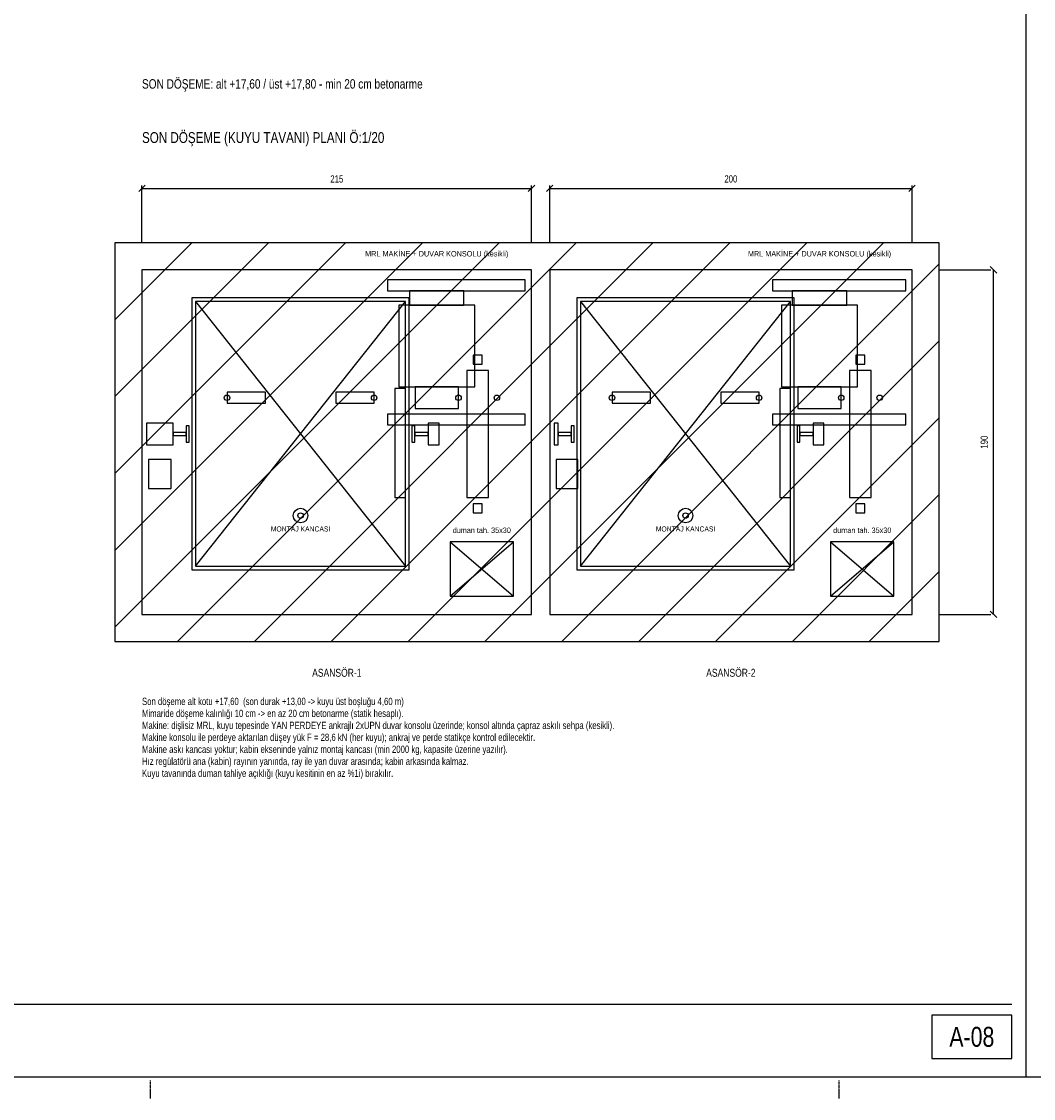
# Model space of a CAD drawing. Header units: centimetres. Extents: x 0 to 12476, y -30 to 2970.
# Tile 10 of 26: x 6572 to 7968, y -30 to 1455. Entities that reach past the tile are written whole.
import ezdxf
from ezdxf.enums import TextEntityAlignment as Align

# ---------------------------------------------------------------- set-up
doc = ezdxf.new("R2010")
doc.units = ezdxf.units.CM
doc.linetypes.add('CENTER', pattern=[5.08, 3.175, -0.635, 0.635, -0.635])
doc.linetypes.add('DASHED', pattern=[1.524, 1.27, -0.254])
for name, color, linetype in [('ASN-ANTET', 4, 'Continuous'), ('ASN-BASLIK', 5, 'Continuous'), ('ASN-CERCEVE', 7, 'Continuous'), ('ASN-DUVAR', 7, 'Continuous'), ('ASN-EKSEN', 8, 'CENTER'), ('ASN-HALAT', 6, 'Continuous'), ('ASN-KA', 30, 'Continuous'), ('ASN-KABIN', 5, 'Continuous'), ('ASN-MOTOR', 6, 'Continuous'), ('ASN-MOTOR-GIZLI', 6, 'DASHED'), ('ASN-OLCU', 3, 'Continuous'), ('ASN-RAY', 1, 'Continuous'), ('ASN-SIVA', 8, 'Continuous'), ('ASN-TARAMA', 8, 'Continuous'), ('ASN-UYARI', 1, 'Continuous'), ('ASN-YAZI', 4, 'Continuous')]:
    doc.layers.add(name, color=color, linetype=linetype)

msp = doc.modelspace()

# ---------------------------------------------------------------- linework, layer by layer
at = {"layer": 'ASN-ANTET'}
msp.add_line((5185.7, 100), (7938.2, 100), dxfattribs=at)
msp.add_lwpolyline([(7828.2, 25), (7938.2, 25), (7938.2, 85), (7828.2, 85)], close=True, dxfattribs=at)
at = {"layer": 'ASN-CERCEVE'}
msp.add_line((7958.2, 0), (7958.2, 2970), dxfattribs=at)
for points in [[(0, 0), (12475.8, 0), (12475.8, 2970), (0, 2970)], [(100, 0), (12450.8, 0), (12450.8, 2970), (100, 2970)]]:
    msp.add_lwpolyline(points, close=True, dxfattribs=at)
at = {"layer": 'ASN-DUVAR'}
msp.add_lwpolyline([(6700.7, 600), (7838.2, 600), (7838.2, 1150), (6700.7, 1150)], close=True, dxfattribs=at)
at = {"layer": 'ASN-EKSEN'}
for p, q in [((6750, -30), (6750, -5)), ((7700, -30), (7700, -5))]:
    msp.add_line(p, q, dxfattribs=at)
at = {"layer": 'ASN-HALAT'}
for centre in [(6855.5, 936.2), (7058.5, 936.2), (7174.9, 936.2), (7227.9, 936.2), (7386.7, 936.2), (7589.7, 936.2), (7703, 936.2), (7756, 936.2)]:
    msp.add_circle(centre, 3.75, dxfattribs=at)
at = {"layer": 'ASN-KA'}
for points in [[(7186.4, 798.8), (7216.4, 798.8), (7216.4, 973.8), (7186.4, 973.8)], [(7714.5, 798.8), (7744.5, 798.8), (7744.5, 973.8), (7714.5, 973.8)]]:
    msp.add_lwpolyline(points, close=True, dxfattribs=at)
at = {"layer": 'ASN-KABIN'}
for p, q in [((6812, 703.8), (7102, 1068.8)), ((6812, 1068.8), (7102, 703.8)), ((7343.2, 703.8), (7633.2, 1068.8)), ((7343.2, 1068.8), (7633.2, 703.8))]:
    msp.add_line(p, q, dxfattribs=at)
for points in [[(6807, 698.8), (7107, 698.8), (7107, 1073.8), (6807, 1073.8)], [(7338.2, 698.8), (7638.2, 698.8), (7638.2, 1073.8), (7338.2, 1073.8)], [(6812, 703.8), (7102, 703.8), (7102, 1068.8), (6812, 1068.8)], [(7343.2, 703.8), (7633.2, 703.8), (7633.2, 1068.8), (7343.2, 1068.8)], [(7087, 798.8), (7102, 798.8), (7102, 948.8), (7087, 948.8)], [(7618.2, 798.8), (7633.2, 798.8), (7633.2, 948.8), (7618.2, 948.8)]]:
    msp.add_lwpolyline(points, close=True, dxfattribs=at)
at = {"layer": 'ASN-MOTOR'}
for p, q in [((7163.2, 662.5), (7250.7, 737.5)), ((7163.2, 737.5), (7250.7, 662.5)), ((7688.2, 662.5), (7775.7, 737.5)), ((7688.2, 737.5), (7775.7, 662.5))]:
    msp.add_line(p, q, dxfattribs=at)
for points in [[(7163.2, 662.5), (7250.7, 662.5), (7250.7, 737.5), (7163.2, 737.5)], [(7688.2, 662.5), (7775.7, 662.5), (7775.7, 737.5), (7688.2, 737.5)]]:
    msp.add_lwpolyline(points, close=True, dxfattribs=at)
for centre, radius in [((6957, 773.8), 10), ((6957, 773.8), 3.75), ((7488.2, 773.8), 10), ((7488.2, 773.8), 3.75)]:
    msp.add_circle(centre, radius, dxfattribs=at)
at = {"layer": 'ASN-MOTOR-GIZLI'}
for points in [[(7077, 1083.8), (7267, 1083.8), (7267, 1098.8), (7077, 1098.8)], [(7608.2, 1083.8), (7792, 1083.8), (7792, 1098.8), (7608.2, 1098.8)], [(7107.4, 1063.8), (7182.4, 1063.8), (7182.4, 1083.8), (7107.4, 1083.8)], [(7635.5, 1063.8), (7710.5, 1063.8), (7710.5, 1083.8), (7635.5, 1083.8)], [(7092.4, 951.2), (7197.4, 951.2), (7197.4, 1063.8), (7092.4, 1063.8)], [(7620.5, 951.2), (7725.5, 951.2), (7725.5, 1063.8), (7620.5, 1063.8)], [(7114.9, 921.2), (7174.9, 921.2), (7174.9, 951.2), (7114.9, 951.2)], [(7643, 921.2), (7703, 921.2), (7703, 951.2), (7643, 951.2)], [(6855.5, 928.8), (6908.5, 928.8), (6908.5, 943.8), (6855.5, 943.8)], [(7005.5, 928.8), (7058.5, 928.8), (7058.5, 943.8), (7005.5, 943.8)], [(7386.7, 928.8), (7439.7, 928.8), (7439.7, 943.8), (7386.7, 943.8)], [(7536.7, 928.8), (7589.7, 928.8), (7589.7, 943.8), (7536.7, 943.8)], [(7077, 898.8), (7267, 898.8), (7267, 913.8), (7077, 913.8)], [(7608.2, 898.8), (7792, 898.8), (7792, 913.8), (7608.2, 913.8)], [(6747, 811.2), (6778.5, 811.2), (6778.5, 851.2), (6747, 851.2)], [(7309.5, 811.2), (7339.5, 811.2), (7339.5, 851.2), (7309.5, 851.2)]]:
    msp.add_lwpolyline(points, close=True, dxfattribs=at)
at = {"layer": 'ASN-OLCU'}
for p, q in [((6733.7, 1220.5), (6742.7, 1229.5)), ((6738.2, 1150), (6738.2, 1229)), ((6738.2, 1225), (7275.7, 1225)), ((7271.2, 1220.5), (7280.2, 1229.5)), ((7275.7, 1150), (7275.7, 1229)), ((7296.2, 1220.5), (7305.2, 1229.5)), ((7300.7, 1150), (7300.7, 1229)), ((7300.7, 1225), (7800.7, 1225)), ((7796.2, 1220.5), (7805.2, 1229.5)), ((7800.7, 1150), (7800.7, 1229)), ((7917.7, 1108), (7908.7, 1117)), ((7838.2, 1112.5), (7909.2, 1112.5)), ((7913.2, 637.5), (7913.2, 1112.5)), ((7917.7, 633), (7908.7, 642)), ((7838.2, 637.5), (7909.2, 637.5))]:
    msp.add_line(p, q, dxfattribs=at)
at = {"layer": 'ASN-RAY'}
for points in [[(7195.1, 982.5), (7207.6, 982.5), (7207.6, 995), (7195.1, 995)], [(7723.2, 982.5), (7735.7, 982.5), (7735.7, 995), (7723.2, 995)], [(6744.5, 871.2), (6781, 871.2), (6781, 901.2), (6744.5, 901.2)], [(6799.2, 875.1), (6803.2, 875.1), (6803.2, 897.4), (6799.2, 897.4)], [(7110.7, 875.1), (7114.7, 875.1), (7114.7, 897.4), (7110.7, 897.4)], [(7133, 871.2), (7148, 871.2), (7148, 901.2), (7133, 901.2)], [(7307, 871.2), (7312.2, 871.2), (7312.2, 901.2), (7307, 901.2)], [(7330.5, 875.1), (7334.5, 875.1), (7334.5, 897.4), (7330.5, 897.4)], [(7642, 875.1), (7646, 875.1), (7646, 897.4), (7642, 897.4)], [(7664.2, 871.2), (7679.2, 871.2), (7679.2, 901.2), (7664.2, 901.2)], [(6781, 884.2), (6799.2, 884.2), (6799.2, 888.2), (6781, 888.2)], [(7114.7, 884.2), (7133, 884.2), (7133, 888.2), (7114.7, 888.2)], [(7312.2, 884.2), (7330.5, 884.2), (7330.5, 888.2), (7312.2, 888.2)], [(7646, 884.2), (7664.2, 884.2), (7664.2, 888.2), (7646, 888.2)], [(7195.1, 777.5), (7207.6, 777.5), (7207.6, 790), (7195.1, 790)], [(7723.2, 777.5), (7735.7, 777.5), (7735.7, 790), (7723.2, 790)]]:
    msp.add_lwpolyline(points, close=True, dxfattribs=at)
at = {"layer": 'ASN-SIVA'}
for points in [[(6738.2, 637.5), (7275.7, 637.5), (7275.7, 1112.5), (6738.2, 1112.5)], [(7300.7, 637.5), (7800.7, 637.5), (7800.7, 1112.5), (7300.7, 1112.5)]]:
    msp.add_lwpolyline(points, close=True, dxfattribs=at)
at = {"layer": 'ASN-TARAMA'}
for p, q in [((6700.7, 1043.9), (6806.8, 1150)), ((6700.7, 937.9), (6912.9, 1150)), ((6700.7, 831.8), (7018.9, 1150)), ((6700.7, 725.7), (7125, 1150)), ((6700.7, 619.7), (7231.1, 1150)), ((6787.1, 600), (7337.1, 1150)), ((6893.2, 600), (7443.2, 1150)), ((6999.2, 600), (7549.2, 1150)), ((7105.3, 600), (7655.3, 1150)), ((7211.4, 600), (7761.4, 1150)), ((7317.4, 600), (7838.2, 1120.8)), ((7423.5, 600), (7838.2, 1014.7)), ((7529.6, 600), (7838.2, 908.7)), ((7635.6, 600), (7838.2, 802.6)), ((7741.7, 600), (7838.2, 696.5))]:
    msp.add_line(p, q, dxfattribs=at)

# ---------------------------------------------------------------- texts
at = {"layer": 'ASN-ANTET', "width": 0.8}
msp.add_text('A-08', height=27.5, dxfattribs=at).set_placement((7883.2, 55), align=Align.MIDDLE_CENTER)
at = {"layer": 'ASN-BASLIK', "width": 0.8}
msp.add_text('SON DÖŞEME (KUYU TAVANI) PLANI Ö:1/20', height=15, dxfattribs=at).set_placement((6738.2, 1287.5))
for s, p in [('ASANSÖR-1', (7007, 562.5)), ('ASANSÖR-2', (7550.7, 562.5))]:
    msp.add_text(s, height=11, dxfattribs=at).set_placement(p, align=Align.TOP_CENTER)
at = {"layer": 'ASN-MOTOR', "width": 0.8}
for s, p in [('MRL MAKİNE + DUVAR KONSOLU (kesikli)', (7144.9, 1128.8)), ('MRL MAKİNE + DUVAR KONSOLU (kesikli)', (7673, 1128.8)), ('duman tah. 35x30', (7207, 747.5)), ('duman tah. 35x30', (7732, 747.5))]:
    msp.add_text(s, height=7.5, dxfattribs=at).set_placement(p, align=Align.BOTTOM_CENTER)
for p in [(6957, 758.8), (7488.2, 758.8)]:
    msp.add_text('MONTAJ KANCASI', height=7, dxfattribs=at).set_placement(p, align=Align.TOP_CENTER)
at = {"layer": 'ASN-OLCU', "width": 0.8}
for s, p in [('215', (7007, 1230)), ('200', (7550.7, 1230))]:
    msp.add_text(s, height=10, dxfattribs=at).set_placement(p, align=Align.BOTTOM_CENTER)
msp.add_text('190', height=10, rotation=90, dxfattribs=at).set_placement((7908.2, 875), align=Align.BOTTOM_CENTER)
at = {"layer": 'ASN-UYARI', "width": 0.8}
msp.add_text('SON DÖŞEME: alt +17,60 / üst +17,80 - min 20 cm betonarme', height=13, dxfattribs=at).set_placement((6738.2, 1362.5))
at = {"layer": 'ASN-YAZI', "width": 0.8}
for s, p in [('Son döşeme alt kotu +17,60  (son durak +13,00 -> kuyu üst boşluğu 4,60 m)', (6738.2, 512.5)), ('Mimaride döşeme kalınlığı 10 cm -> en az 20 cm betonarme (statik hesaplı).', (6738.2, 496)), ('Makine: dişlisiz MRL, kuyu tepesinde YAN PERDEYE ankrajlı 2xUPN duvar konsolu üzerinde; konsol altında çapraz askılı sehpa (kesikli).', (6738.2, 479.5)), ('Makine konsolu ile perdeye aktarılan düşey yük F = 28,6 kN (her kuyu); ankraj ve perde statikçe kontrol edilecektir.', (6738.2, 463)), ('Makine askı kancası yoktur; kabin ekseninde yalnız montaj kancası (min 2000 kg, kapasite üzerine yazılır).', (6738.2, 446.5)), ('Hız regülatörü ana (kabin) rayının yanında, ray ile yan duvar arasında; kabin arkasında kalmaz.', (6738.2, 430)), ('Kuyu tavanında duman tahliye açıklığı (kuyu kesitinin en az %1i) bırakılır.', (6738.2, 413.5))]:
    msp.add_text(s, height=10, dxfattribs=at).set_placement(p)

doc.saveas('drawing.dxf')
